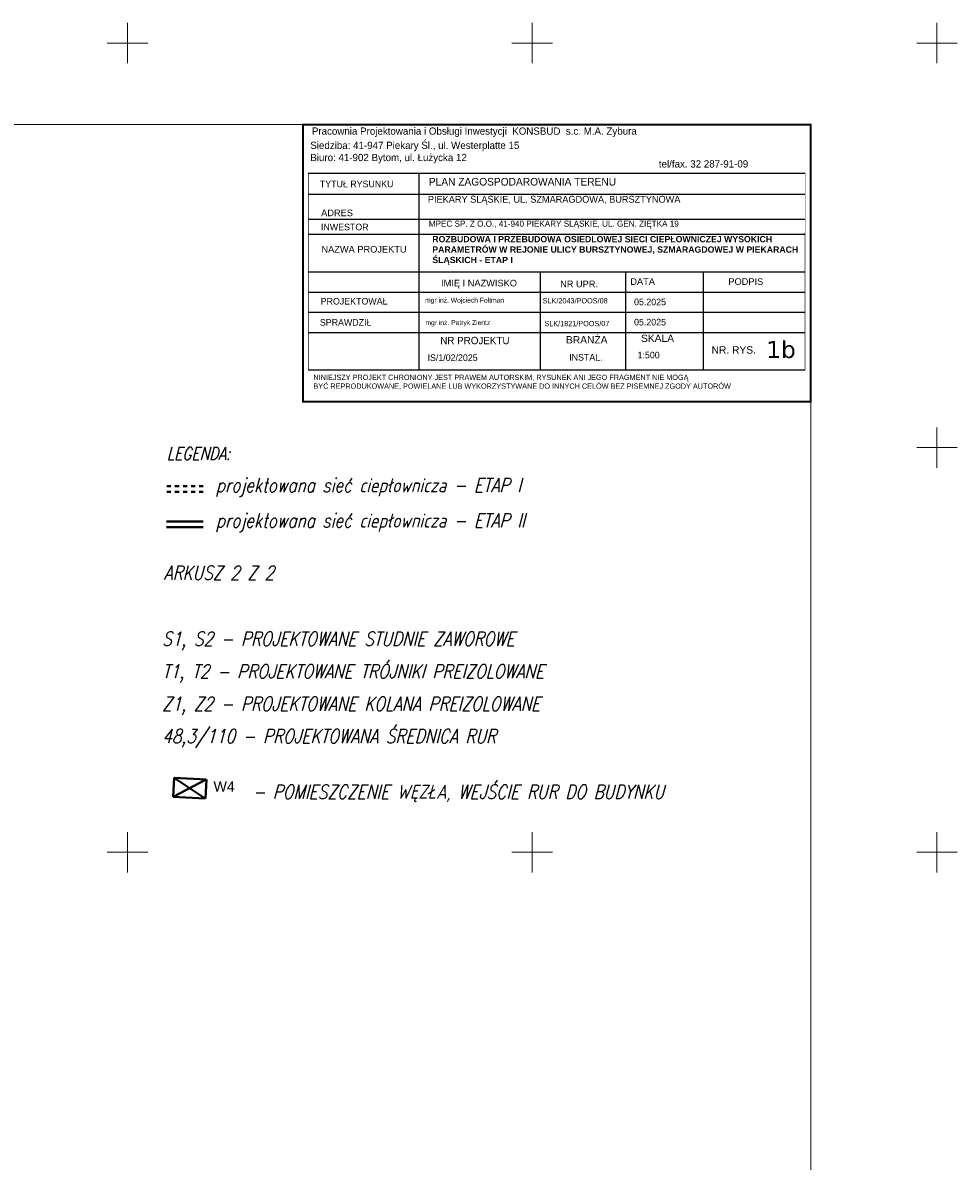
# Model space of a CAD drawing. Extents: x 0 to 6568752, y 0 to 5584302.
# Tile 74 of 74: x 6568637 to 6568752, y 5584162 to 5584302. Entities that reach past the tile are written whole.
import ezdxf
from ezdxf.enums import TextEntityAlignment as Align

# ---------------------------------------------------------------- set-up
doc = ezdxf.new("R2010")
doc.units = 0
doc.linetypes.add('DUL', pattern=[1, 0.5, -0.5])
doc.linetypes.add('GAK', pattern=[3.5, 2, -0.7, 0.1, -0.7])
doc.layers.add('_D.OBRZEŻE', color=43, linetype='CONTINUOUS')
for name, color, linetype, lineweight in [('alarm', 51, 'CONTINUOUS', 50), ('ramka sekcji', 7, 'CONTINUOUS', 18), ('siec', 7, 'GAK', 70)]:
    doc.layers.add(name, color=color, linetype=linetype, lineweight=lineweight)
doc.styles.add('GEO-INFO', font='arial.ttf')
doc.styles.add('Opisy018', font='verdana.ttf', dxfattribs={"height": 20})
doc.styles.add('UZBROJENIE', font='SIMPLEX.shx', dxfattribs={"width": 0.8, "oblique": 15.00003, "height": 0.9})

msp = doc.modelspace()

# ---------------------------------------------------------------- linework, layer by layer
at = {"layer": '_D.OBRZEŻE', "color": 0}
for p, q in [((6568672.32747, 5584283.91756), (6568733.71427, 5584283.91756)), ((6568686.04129, 5584259.60689), (6568686.04129, 5584283.91756)), ((6568672.34568, 5584281.31832), (6568733.71338, 5584281.31832)), ((6568672.35552, 5584278.2502), (6568733.71233, 5584278.2502)), ((6568672.35552, 5584276.36105), (6568733.71168, 5584276.36105)), ((6568672.35552, 5584271.73337), (6568733.7101, 5584271.73337)), ((6568701.04085, 5584259.60689), (6568701.04085, 5584271.73337)), ((6568711.54761, 5584259.60689), (6568711.54761, 5584271.73337)), ((6568721.1419, 5584259.60689), (6568721.1419, 5584271.73337)), ((6568672.35552, 5584269.23337), (6568733.70925, 5584269.23337)), ((6568672.35552, 5584266.73337), (6568733.70839, 5584266.73337)), ((6568672.35552, 5584264.23337), (6568733.70753, 5584264.23337)), ((6568672.35552, 5584259.60689), (6568733.70595, 5584259.60689))]:
    msp.add_line(p, q, dxfattribs=at)
for points, const_width in [([(6568671.69713, 5584289.91756), (6568734.39713, 5584289.91756), (6568734.39713, 5584255.68086), (6568671.69713, 5584255.68086)], 0.2592), ([(6568733.71427, 5584283.93063), (6568672.35552, 5584283.93063), (6568672.35552, 5584259.53185), (6568733.70594, 5584259.57063)], 0.07387)]:
    msp.add_lwpolyline(points, close=True, dxfattribs=dict(at, const_width=const_width))
at = {"layer": 'ramka sekcji'}
for p, q in [((6568650, 5584300), (6568650, 5584302.5)), ((6568700, 5584300), (6568700, 5584302.5)), ((6568750, 5584300), (6568750, 5584302.5)), ((6568650, 5584300), (6568647.5, 5584300)), ((6568650, 5584300), (6568650, 5584297.5)), ((6568650, 5584300), (6568652.5, 5584300)), ((6568700, 5584300), (6568697.5, 5584300)), ((6568700, 5584300), (6568700, 5584297.5)), ((6568700, 5584300), (6568702.5, 5584300)), ((6568750, 5584300), (6568747.5, 5584300)), ((6568750, 5584300), (6568750, 5584297.5)), ((6568750, 5584300), (6568752.5, 5584300)), ((6568750, 5584250), (6568750, 5584252.5)), ((6568750, 5584250), (6568747.5, 5584250)), ((6568750, 5584250), (6568750, 5584247.5)), ((6568750, 5584250), (6568752.5, 5584250)), ((6568650, 5584200), (6568650, 5584202.5)), ((6568700, 5584200), (6568700, 5584202.5)), ((6568750, 5584200), (6568750, 5584202.5)), ((6568650, 5584200), (6568647.5, 5584200)), ((6568650, 5584200), (6568650, 5584197.5)), ((6568650, 5584200), (6568652.5, 5584200)), ((6568700, 5584200), (6568697.5, 5584200)), ((6568700, 5584200), (6568700, 5584197.5)), ((6568700, 5584200), (6568702.5, 5584200)), ((6568750, 5584200), (6568747.5, 5584200)), ((6568750, 5584200), (6568750, 5584197.5)), ((6568750, 5584200), (6568752.5, 5584200))]:
    msp.add_line(p, q, dxfattribs=at)
at = {"layer": 'siec', "linetype": 'DUL', "lineweight": 40}
for p, q in [((6568659.36601, 5584245.2554), (6568654.81651, 5584245.2554)), ((6568659.36601, 5584244.53779), (6568654.81651, 5584244.53779))]:
    msp.add_line(p, q, dxfattribs=at)
at = {"layer": 'siec', "linetype": 'Continuous', "lineweight": 40}
for p, q in [((6568659.36601, 5584240.89361), (6568654.81651, 5584240.89361)), ((6568659.36601, 5584240.176), (6568654.81651, 5584240.176))]:
    msp.add_line(p, q, dxfattribs=at)
at = {"layer": 'siec', "linetype": 'ByBlock', "lineweight": 40}
for p, q in [((6568655.76049, 5584209.2087), (6568655.62498, 5584206.84119)), ((6568655.62498, 5584206.84119), (6568659.71821, 5584208.98134)), ((6568655.76049, 5584209.2087), (6568659.73102, 5584209.00118)), ((6568659.59551, 5584206.63367), (6568655.76051, 5584209.20869)), ((6568659.75385, 5584208.99998), (6568659.61834, 5584206.63247)), ((6568655.62498, 5584206.84119), (6568659.59551, 5584206.63367))]:
    msp.add_line(p, q, dxfattribs=at)
at = {"layer": 'siec', "linetype": 'ByBlock', "lineweight": 20}
msp.add_lwpolyline([(6568734.39713, 5584289.91756), (6568238.01967, 5584289.91756), (6568238.01967, 5583920.87902), (6568734.39713, 5583920.87902)], close=True, dxfattribs=at)

# ---------------------------------------------------------------- texts
at = {"layer": '_D.OBRZEŻE', "color": 0, "attachment_point": 1}
for s, insert, char_height, width in [('Pracownia Projektowania i Obsługi Inwestycji  KONSBUD  s.c. M.A. Zybura{\\Q15;              }', (6568672.78287, 5584289.56646), 0.9, 281.0887795), ('Siedziba: 41-947 Piekary Śl., ul. Westerplatte 15\\PBiuro: 41-902 Bytom, ul. Łużycka 12', (6568672.5863, 5584287.80359), 0.9, 48.0726947), ('{\\H0.8612x; tel/fax. 32 287-91-09}\\P ', (6568715.30852, 5584285.51346), 1.045, 31.985031), ('PLAN ZAGOSPODAROWANIA TERENU', (6568687.22925, 5584283.32743), 0.9405, 47.7426776), ('TYTUŁ RYSUNKU', (6568673.76428, 5584282.99266), 0.8162487, 23.6926156), ('PIEKARY ŚLĄSKIE, UL. SZMARAGDOWA, BURSZTYNOWA', (6568687.11045, 5584281.11459), 0.84645, 45.9463652), ('{\\fArial|b0|i0|c238|p34;ADRES }', (6568673.92703, 5584279.41677), 0.8162487, 23.6926156), ('MPEC SP. Z O.O., 41-940 PIEKARY ŚLĄSKIE, UL. GEN. ZIĘTKA 19', (6568687.22671, 5584278.05241), 0.75, 51.5964638), ('INWESTOR', (6568673.9047, 5584277.67159), 0.816249, 23.6926156), ('{\\fArial|b1|i0|c238|p34;\\H0.819x;ROZBUDOWA I PRZEBUDOWA OSIEDLOWEJ SIECI CIEPŁOWNICZEJ WYSOKICH PARAMETRÓW W REJONIE ULICY BURSZTYNOWEJ, SZMARAGDOWEJ W PIEKARACH ŚLĄSKICH - ETAP I\\fArial|b0|i0|c238|p34;\\H1.221x;  }', (6568687.65527, 5584276.15115), 0.94215502, 47.5860782), ('{\\fArial|b0|i0|c238|p34;NAZWA PROJEKTU}', (6568673.96304, 5584274.92053), 0.8162487, 23.6926156), ('{\\fArial|b0|i0|c238|p34;\\Q0;IMIĘ I NAZWISKO}', (6568688.73816, 5584270.74199), 0.8162487, 23.6926156), ('{\\fArial|b0|i0|c238|p34;\\Q0;DATA}', (6568712.11325, 5584270.92955), 0.8162487, 23.6926156), ('{\\fArial|b0|i0|c238|p34;\\Q0;PODPIS}', (6568724.22517, 5584270.92955), 0.8162487, 23.6926156), ('{\\fArial|b0|i0|c238|p34;NR UPR.}', (6568703.44365, 5584270.63479), 0.8162487, 23.6926156), ('PROJEKTOWAŁ', (6568673.8713, 5584268.50245), 0.8162487, 23.6926156), ('mgr inż. Wojciech Foltman', (6568686.76217, 5584268.52692), 0.6, 23.6926156), ('SLK/2043/POOS/08', (6568701.28838, 5584268.47674), 0.65, 22.5079848), ('05.2025', (6568712.57767, 5584268.41605), 0.816249, 23.6926151), ('SPRAWDZIŁ', (6568673.76709, 5584265.88442), 0.816249, 23.6926156), ('mgr inż. Patryk Zientz', (6568686.80571, 5584265.75531), 0.6, 23.6926156), ('SLK/1821/POOS/07', (6568701.50255, 5584265.66164), 0.65, 22.5079848), ('05.2025', (6568712.57767, 5584265.91605), 0.816249, 23.6926151), ('NR PROJEKTU', (6568688.63544, 5584263.69084), 0.906943, 23.6926156), ('{\\fArial|b0|i0|c238|p34;\\Q0;BRANŻA}', (6568704.16579, 5584263.77861), 0.906943, 23.6926156), ('{\\fArial|b0|i0|c238|p34;\\Q0;SKALA}', (6568713.43563, 5584263.96633), 0.906943, 23.6926156), ('{\\fArial|b0|i0|c238|p34;\\Q0;NR. RYS.}', (6568722.1494, 5584262.52972), 0.906943, 23.6926156), ('\\A1;    IS/1/02/2025', (6568685.8557, 5584261.52889), 0.8162487, 23.6926156), ('^IINSTAL.', (6568701.3044, 5584261.57238), 0.816249, 23.6926156), ('^I  1:500', (6568709.13859, 5584261.84789), 0.816249, 23.6926156), (' NINIEJSZY PROJEKT CHRONIONY JEST PRAWEM AUTORSKIM, RYSUNEK ANI JEGO FRAGMENT NIE MOGĄ\\P BYĆ REPRODUKOWANE, POWIELANE LUB WYKORZYSTYWANE DO INNYCH CELÓW BEZ PISEMNEJ ZGODY AUTORÓW', (6568672.72409, 5584259.01221), 0.65, 72.4896532)]:
    msp.add_mtext(s, dxfattribs=dict(at, insert=insert, char_height=char_height, width=width))
at = {"layer": '_D.OBRZEŻE', "color": 0, "insert": (6568728.91234, 5584263.17115), "char_height": 2.09, "width": 3.4200485, "attachment_point": 1, "style": 'Opisy018'}
msp.add_mtext('1b', dxfattribs=at)
at = {"layer": 'alarm', "color": 7, "lineweight": 20, "style": 'UZBROJENIE', "oblique": 15.00003, "width": 0.8}
for s, height, p in [('LEGENDA:', 1.5552, (6568654.85309, 5584248.48736)), ('projektowana sieć ciepłownicza - ETAP I', 1.728, (6568660.91918, 5584244.48414)), ('projektowana sieć ciepłownicza - ETAP II', 1.728, (6568660.91918, 5584240.12235)), ('ARKUSZ 2 Z 2', 1.728, (6568654.49124, 5584233.66661)), ('S1, S2 - PROJEKTOWANE STUDNIE ZAWOROWE', 1.728, (6568654.29175, 5584225.49893)), ('T1, T2 - PROJEKTOWANE TRÓJNIKI PREIZOLOWANE', 1.728, (6568654.29175, 5584221.49893)), ('Z1, Z2 - PROJEKTOWANE KOLANA PREIZOLOWANE', 1.728, (6568654.29175, 5584217.49893)), ('48,3/110 - PROJEKTOWANA ŚREDNICA RUR', 1.728, (6568654.29175, 5584213.49893)), ('- POMIESZCZENIE WĘZŁA, WEJŚCIE RUR DO BUDYNKU', 1.728, (6568665.44751, 5584206.62011))]:
    msp.add_text(s, height=height, dxfattribs=at).set_placement(p)
at = {"layer": 'alarm', "color": 0, "linetype": 'Continuous', "lineweight": 30, "style": 'GEO-INFO'}
msp.add_text('W4', height=1.25, dxfattribs=at).set_placement((6568661.94166, 5584208.13787, 0.62), align=Align.MIDDLE)

doc.saveas('drawing.dxf')
